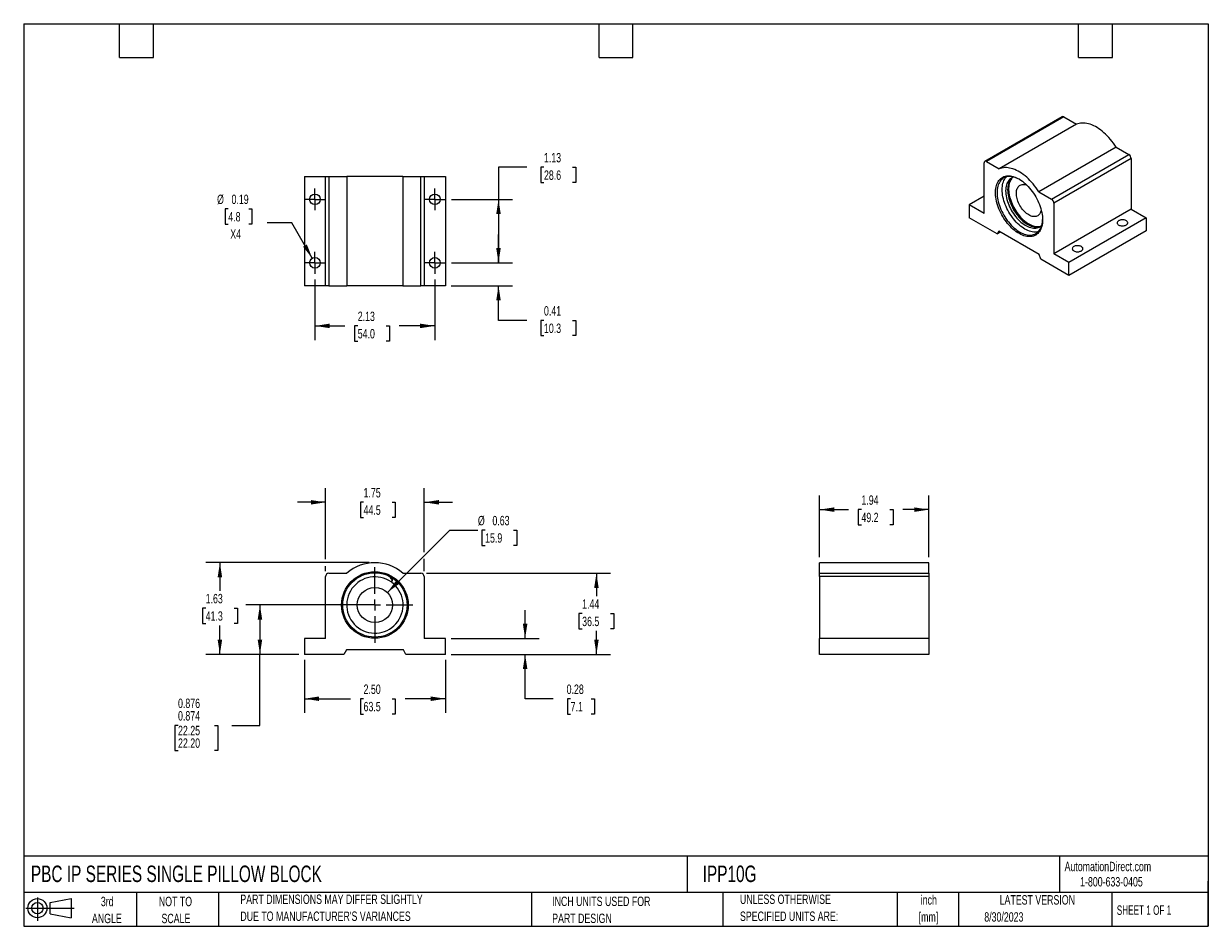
# Model space of a CAD drawing. Header units: inches. Extents: x 0.5 to 21.5, y 0.5 to 16.5.
import ezdxf

# ---------------------------------------------------------------- set-up
doc = ezdxf.new("R2010")
doc.units = ezdxf.units.IN
doc.header["$LTSCALE"] = 2
doc.header["$MEASUREMENT"] = 0
doc.linetypes.add('CENTERX2', pattern=[0.8, 0.5, -0.1, 0.1, -0.1])
doc.layers.add('CENTER', color=40, linetype='CENTERX2')
doc.layers.add('SLD-DEFPOINTS', color=7, linetype='Continuous')
doc.layers.add('DIMENSIONS', color=140, linetype='Continuous', lineweight=25)
doc.layers.add('TEXT', color=140, linetype='Continuous', lineweight=25)
doc.styles.add('SLDTEXTSTYLE0', font='TXT', dxfattribs={"width": 0.7})
doc.styles.add('SLDTEXTSTYLE1', font='TXT', dxfattribs={"width": 0.65})
doc.dimstyles.new('SLDDIMSTYLE0', dxfattribs={"dimtxt": 0.169922, "dimasz": 0.26, "dimexe": 0, "dimexo": 0.0625, "dimgap": 0.04248, "dimtad": 0, "dimtih": 1, "dimtoh": 1, "dimrnd": 1e-09, "dimdsep": 46, "dimtxsty": 'SLDTEXTSTYLE0', "dimsah": 1, "dimcen": 0.09, "dimadec": 0, "dimazin": 2, "dimtfac": 1, "dimtmove": 0, "dimatfit": 0, "dimfxl": 0, "dimfrac": 2, "dimtolj": 1, "dimtzin": 12, "dimarcsym": 0})
doc.dimstyles.new('SLDDIMSTYLE1', dxfattribs={"dimtxt": 0.169922, "dimasz": 0.26, "dimexe": 0, "dimexo": 0.0625, "dimgap": 0.04248, "dimtad": 0, "dimtih": 1, "dimtoh": 1, "dimrnd": 1e-09, "dimzin": 12, "dimdsep": 46, "dimtxsty": 'SLDTEXTSTYLE0', "dimsah": 1, "dimcen": 0.09, "dimadec": 0, "dimazin": 3, "dimtfac": 1, "dimtofl": 0, "dimtmove": 0, "dimatfit": 3, "dimfxl": 0, "dimfrac": 2, "dimtolj": 1, "dimtzin": 12, "dimarcsym": 0})
doc.dimstyles.new('SLDDIMSTYLE2', dxfattribs={"dimtxt": 0.169922, "dimasz": 0.26, "dimexe": 0, "dimexo": 0.0625, "dimgap": 0.04248, "dimtad": 0, "dimtih": 1, "dimtoh": 1, "dimrnd": 1e-09, "dimzin": 12, "dimdsep": 46, "dimtxsty": 'SLDTEXTSTYLE0', "dimsah": 1, "dimcen": 0.09, "dimadec": 0, "dimazin": 3, "dimtfac": 1, "dimtmove": 0, "dimatfit": 0, "dimfxl": 0, "dimfrac": 2, "dimtolj": 1, "dimtzin": 12, "dimarcsym": 0})
doc.dimstyles.new('SLDDIMSTYLE3', dxfattribs={"dimtxt": 0.169922, "dimasz": 0.26, "dimexe": 0, "dimexo": 0.0625, "dimgap": 0.04248, "dimtad": 0, "dimtih": 1, "dimtoh": 1, "dimrnd": 1e-09, "dimdsep": 46, "dimtxsty": 'SLDTEXTSTYLE0', "dimsah": 1, "dimcen": 0, "dimadec": 0, "dimazin": 2, "dimtfac": 1, "dimtofl": 0, "dimtmove": 0, "dimatfit": 3, "dimfxl": 0, "dimfrac": 2, "dimtolj": 1, "dimtzin": 12, "dimarcsym": 0})
doc.dimstyles.new('SLDDIMSTYLE4', dxfattribs={"dimtxt": 0.169922, "dimasz": 0.26, "dimexe": 0, "dimexo": 0.0625, "dimgap": 0.04248, "dimtad": 0, "dimtih": 1, "dimtoh": 1, "dimdec": 3, "dimrnd": 1e-09, "dimdsep": 46, "dimtxsty": 'SLDTEXTSTYLE0', "dimsah": 1, "dimcen": 0.09, "dimadec": 0, "dimazin": 2, "dimlim": 1, "dimtp": 0.001, "dimtm": 0.001, "dimtfac": 1, "dimtdec": 3, "dimtofl": 0, "dimtmove": 0, "dimatfit": 3, "dimfxl": 0, "dimfrac": 2, "dimtolj": 1, "dimtzin": 4, "dimarcsym": 0})
doc.dimstyles.new('SLDDIMSTYLE5', dxfattribs={"dimtxt": 0.169922, "dimasz": 0.26, "dimexe": 0, "dimexo": 0.0625, "dimgap": 0.04248, "dimtad": 0, "dimtih": 1, "dimtoh": 1, "dimrnd": 1e-09, "dimzin": 4, "dimdsep": 46, "dimtxsty": 'SLDTEXTSTYLE0', "dimsah": 1, "dimcen": 0.09, "dimadec": 0, "dimazin": 1, "dimtfac": 1, "dimtofl": 0, "dimtmove": 0, "dimatfit": 3, "dimfxl": 0, "dimfrac": 2, "dimtolj": 1, "dimtzin": 12, "dimarcsym": 0})
doc.dimstyles.new('SLDDIMSTYLE6', dxfattribs={"dimtxt": 0.169922, "dimasz": 0.26, "dimexe": 0, "dimexo": 0.0625, "dimgap": 0.04248, "dimtad": 0, "dimtih": 1, "dimtoh": 1, "dimrnd": 1e-09, "dimdsep": 46, "dimtxsty": 'SLDTEXTSTYLE0', "dimsah": 1, "dimcen": 0, "dimadec": 0, "dimazin": 2, "dimtfac": 1, "dimtofl": 0, "dimtmove": 0, "dimatfit": 3, "dimfxl": 0, "dimfrac": 2, "dimtolj": 1, "dimtzin": 12, "dimarcsym": 0})

# ---------------------------------------------------------------- blocks, each defined once
blk = doc.blocks.new('Block11')
at = {"color": 7, "linetype": 'Continuous', "lineweight": 18}
for p, q in [((0, 0.227), (0.856, 0.227)), ((0.204, 0.418), (0.204, 0)), ((0.431, 0.328), (0.801, 0.396)), ((0.431, 0.126), (0.431, 0.328)), ((0.801, 0.396), (0.801, 0.058)), ((0.431, 0.126), (0.801, 0.058))]:
    blk.add_line(p, q, dxfattribs=at)
for radius in [0.169, 0.101]:
    blk.add_circle((0.204, 0.227), radius, dxfattribs=at)
blk = doc.blocks.new('Block12')
at = {"layer": 'SLD-DEFPOINTS'}
blk.add_blockref('Block11', (0, 0), dxfattribs=at)
blk = doc.blocks.new('SW_NOTE_0')
at = {"layer": 'TEXT', "color": 0, "char_height": 0.1667, "attachment_point": 2, "style": 'SLDTEXTSTYLE0'}
for s, insert in [('inch', (0.25, 0.215)), ('[mm]', (0.244, -0.086))]:
    blk.add_mtext(s, dxfattribs=dict(at, insert=insert))
blk = doc.blocks.new('SW_NOTE_0_1')
at = {"layer": 'TEXT', "color": 0, "char_height": 0.16667, "attachment_point": 1, "style": 'SLDTEXTSTYLE0'}
for s, insert in [('UNLESS OTHERWISE', (0, 0.215)), ('SPECIFIED UNITS ARE:', (0, -0.086))]:
    blk.add_mtext(s, dxfattribs=dict(at, insert=insert))
blk = doc.blocks.new('SW_NOTE_0_2')
at = {"layer": 'TEXT', "color": 0, "char_height": 0.16667, "attachment_point": 1, "style": 'SLDTEXTSTYLE0'}
for s, insert in [('PART DIMENSIONS MAY DIFFER SLIGHTLY', (0, 0.215)), ("DUE TO MANUFACTURER'S VARIANCES", (0, -0.086))]:
    blk.add_mtext(s, dxfattribs=dict(at, insert=insert))
blk = doc.blocks.new('SW_NOTE_0_3')
at = {"layer": 'TEXT', "color": 0, "char_height": 0.1667, "attachment_point": 2, "style": 'SLDTEXTSTYLE0'}
for s, insert in [('NOT TO', (0.414, 0.215)), ('SCALE', (0.422, -0.086))]:
    blk.add_mtext(s, dxfattribs=dict(at, insert=insert))
blk = doc.blocks.new('SW_NOTE_0_4')
at = {"layer": 'TEXT', "color": 0, "char_height": 0.1667, "attachment_point": 2, "style": 'SLDTEXTSTYLE0'}
for s, insert in [('3rd', (0.182, 0.215)), ('ANGLE', (0.175, -0.086))]:
    blk.add_mtext(s, dxfattribs=dict(at, insert=insert))
blk = doc.blocks.new('SW_NOTE_0_5')
at = {"layer": 'TEXT', "color": 0, "char_height": 0.16667, "attachment_point": 1, "style": 'SLDTEXTSTYLE0'}
for s, insert in [('INCH UNITS USED FOR', (0, 0.215)), ('PART DESIGN', (0, -0.086))]:
    blk.add_mtext(s, dxfattribs=dict(at, insert=insert))
blk = doc.blocks.new('_D')
at = {"layer": 'DIMENSIONS'}
for p, q in [((9.389, 5.602), (9.389, 6.102)), ((8.076, 5.602), (9.639, 5.602)), ((8.076, 5.321), (9.639, 5.321)), ((9.389, 4.534), (9.389, 5.321)), ((9.889, 4.534), (9.389, 4.534)), ((10.196, 4.534), (10.139, 4.534)), ((10.139, 4.534), (10.139, 4.263)), ((10.559, 4.534), (10.616, 4.534)), ((10.616, 4.534), (10.616, 4.263)), ((10.139, 4.263), (10.196, 4.263)), ((10.616, 4.263), (10.559, 4.263))]:
    blk.add_line(p, q, dxfattribs=at)
for points in [[(9.389, 5.602), (9.429, 5.862), (9.349, 5.862)], [(9.389, 5.321), (9.349, 5.061), (9.429, 5.061)]]:
    blk.add_solid(points, dxfattribs=at)
at = {"layer": 'DIMENSIONS', "char_height": 0.1667, "attachment_point": 1, "style": 'SLDTEXTSTYLE0'}
for s, insert in [('0.28', (10.125, 4.786)), ('7.1', (10.196, 4.478))]:
    blk.add_mtext(s, dxfattribs=dict(at, insert=insert))
blk = doc.blocks.new('_D_1')
at = {"layer": 'DIMENSIONS'}
for p, q in [((7.641, 6.758), (10.903, 6.758)), ((10.653, 6.758), (10.653, 6.351)), ((10.4, 6.043), (10.343, 6.043)), ((10.343, 6.043), (10.343, 5.773)), ((10.905, 6.043), (10.962, 6.043)), ((10.962, 6.043), (10.962, 5.773)), ((10.343, 5.773), (10.4, 5.773)), ((10.653, 5.321), (10.653, 5.735)), ((10.962, 5.773), (10.905, 5.773)), ((8.076, 5.321), (10.903, 5.321))]:
    blk.add_line(p, q, dxfattribs=at)
for points in [[(10.653, 6.758), (10.613, 6.498), (10.693, 6.498)], [(10.653, 5.321), (10.693, 5.581), (10.613, 5.581)]]:
    blk.add_solid(points, dxfattribs=at)
at = {"layer": 'DIMENSIONS', "char_height": 0.1667, "attachment_point": 1, "style": 'SLDTEXTSTYLE0'}
for s, insert in [('1.44', (10.4, 6.296)), ('36.5', (10.4, 5.988))]:
    blk.add_mtext(s, dxfattribs=dict(at, insert=insert))
blk = doc.blocks.new('_D_2')
at = {"layer": 'DIMENSIONS'}
for p, q in [((5.851, 7.006), (5.851, 8.266)), ((7.601, 7.131), (7.601, 8.266)), ((5.851, 8.016), (5.351, 8.016)), ((6.525, 8.016), (6.468, 8.016)), ((6.468, 8.016), (6.468, 7.746)), ((7.03, 8.016), (7.087, 8.016)), ((7.087, 8.016), (7.087, 7.746)), ((7.601, 8.016), (8.101, 8.016)), ((6.468, 7.746), (6.525, 7.746)), ((7.087, 7.746), (7.03, 7.746)), ((7.601, 6.798), (7.601, 7.011)), ((5.851, 6.798), (5.851, 6.886))]:
    blk.add_line(p, q, dxfattribs=at)
for points in [[(5.851, 8.016), (5.591, 8.056), (5.591, 7.976)], [(7.601, 8.016), (7.861, 7.976), (7.861, 8.056)]]:
    blk.add_solid(points, dxfattribs=at)
at = {"layer": 'DIMENSIONS', "char_height": 0.1667, "attachment_point": 1, "style": 'SLDTEXTSTYLE0'}
for s, insert in [('1.75', (6.525, 8.269)), ('44.5', (6.525, 7.961))]:
    blk.add_mtext(s, dxfattribs=dict(at, insert=insert))
blk = doc.blocks.new('_D_3')
at = {"layer": 'DIMENSIONS'}
for p, q in [((6.947, 6.417), (8.052, 7.522)), ((8.052, 7.522), (8.552, 7.522)), ((8.68, 7.522), (8.623, 7.522)), ((8.623, 7.522), (8.623, 7.252)), ((9.185, 7.522), (9.242, 7.522)), ((9.242, 7.522), (9.242, 7.252)), ((8.623, 7.252), (8.68, 7.252)), ((9.242, 7.252), (9.185, 7.252))]:
    blk.add_line(p, q, dxfattribs=at)
blk.add_solid([(6.947, 6.417), (7.159, 6.572), (7.102, 6.629)], dxfattribs=at)
at = {"layer": 'DIMENSIONS', "char_height": 0.1667, "attachment_point": 1, "style": 'SLDTEXTSTYLE0'}
for s, insert in [('%%c', (8.552, 7.775)), ('0.63', (8.809, 7.775)), ('15.9', (8.68, 7.467))]:
    blk.add_mtext(s, dxfattribs=dict(at, insert=insert))
blk = doc.blocks.new('_D_4')
at = {"layer": 'DIMENSIONS'}
for p, q in [((6.626, 6.196), (4.438, 6.196)), ((4.688, 6.196), (4.688, 5.321)), ((5.376, 5.321), (4.438, 5.321)), ((4.688, 4.061), (4.688, 5.321)), ((3.236, 4.061), (3.179, 4.061)), ((3.179, 4.061), (3.179, 3.617)), ((3.882, 4.061), (3.939, 4.061)), ((3.939, 4.061), (3.939, 3.617)), ((4.188, 4.061), (4.688, 4.061)), ((3.179, 3.617), (3.236, 3.617)), ((3.939, 3.617), (3.882, 3.617))]:
    blk.add_line(p, q, dxfattribs=at)
for points in [[(4.688, 6.196), (4.648, 5.936), (4.728, 5.936)], [(4.688, 5.321), (4.728, 5.581), (4.648, 5.581)]]:
    blk.add_solid(points, dxfattribs=at)
at = {"layer": 'DIMENSIONS', "char_height": 0.1667, "attachment_point": 1, "style": 'SLDTEXTSTYLE0'}
for s, insert in [('0.876', (3.236, 4.536)), ('0.874', (3.236, 4.314)), ('22.25', (3.236, 4.054)), ('22.20', (3.236, 3.831))]:
    blk.add_mtext(s, dxfattribs=dict(at, insert=insert))
blk = doc.blocks.new('_D_5')
at = {"layer": 'DIMENSIONS'}
for p, q in [((6.626, 6.946), (3.728, 6.946)), ((3.978, 6.946), (3.978, 6.447)), ((3.726, 6.139), (3.669, 6.139)), ((3.669, 6.139), (3.669, 5.869)), ((4.23, 6.139), (4.288, 6.139)), ((4.288, 6.139), (4.288, 5.869)), ((3.669, 5.869), (3.726, 5.869)), ((3.978, 5.321), (3.978, 5.831)), ((4.288, 5.869), (4.23, 5.869)), ((5.376, 5.321), (3.728, 5.321))]:
    blk.add_line(p, q, dxfattribs=at)
for points in [[(3.978, 6.946), (3.938, 6.686), (4.018, 6.686)], [(3.978, 5.321), (4.018, 5.581), (3.938, 5.581)]]:
    blk.add_solid(points, dxfattribs=at)
at = {"layer": 'DIMENSIONS', "char_height": 0.1667, "attachment_point": 1, "style": 'SLDTEXTSTYLE0'}
for s, insert in [('1.63', (3.726, 6.392)), ('41.3', (3.726, 6.084))]:
    blk.add_mtext(s, dxfattribs=dict(at, insert=insert))
blk = doc.blocks.new('_D_6')
at = {"layer": 'DIMENSIONS'}
for p, q in [((5.476, 5.221), (5.476, 4.284)), ((7.976, 5.221), (7.976, 4.284)), ((5.476, 4.534), (6.294, 4.534)), ((6.525, 4.534), (6.468, 4.534)), ((6.468, 4.534), (6.468, 4.263)), ((7.03, 4.534), (7.087, 4.534)), ((7.087, 4.534), (7.087, 4.263)), ((7.976, 4.534), (7.26, 4.534)), ((6.468, 4.263), (6.525, 4.263)), ((7.087, 4.263), (7.03, 4.263))]:
    blk.add_line(p, q, dxfattribs=at)
for points in [[(5.476, 4.534), (5.736, 4.494), (5.736, 4.574)], [(7.976, 4.534), (7.716, 4.574), (7.716, 4.494)]]:
    blk.add_solid(points, dxfattribs=at)
at = {"layer": 'DIMENSIONS', "char_height": 0.1667, "attachment_point": 1, "style": 'SLDTEXTSTYLE0'}
for s, insert in [('2.50', (6.525, 4.786)), ('63.5', (6.525, 4.478))]:
    blk.add_mtext(s, dxfattribs=dict(at, insert=insert))
blk = doc.blocks.new('SW_CENTERMARKSYMBOL_0')
at = {"layer": 'CENTER', "color": 0}
for p, q in [((0, 0.2), (0, 0.6705)), ((-0.2, 0), (-0.6705, 0)), ((0, 0), (-0.1, 0)), ((0, 0), (0, 0.1)), ((0, 0), (0, -0.1)), ((0, 0), (0.1, 0)), ((0.2, 0), (0.6705, 0)), ((0, -0.2), (0, -0.6705))]:
    blk.add_line(p, q, dxfattribs=at)
blk = doc.blocks.new('_D_7')
at = {"layer": 'DIMENSIONS'}
for p, q in [((14.609, 7.046), (14.609, 8.136)), ((16.547, 7.046), (16.547, 8.136)), ((14.609, 7.886), (15.121, 7.886)), ((15.351, 7.886), (15.294, 7.886)), ((15.294, 7.886), (15.294, 7.616)), ((15.856, 7.886), (15.913, 7.886)), ((15.913, 7.886), (15.913, 7.616)), ((16.547, 7.886), (16.086, 7.886)), ((15.294, 7.616), (15.351, 7.616)), ((15.913, 7.616), (15.856, 7.616))]:
    blk.add_line(p, q, dxfattribs=at)
for points in [[(14.609, 7.886), (14.869, 7.846), (14.869, 7.926)], [(16.547, 7.886), (16.287, 7.926), (16.287, 7.846)]]:
    blk.add_solid(points, dxfattribs=at)
at = {"layer": 'DIMENSIONS', "char_height": 0.1667, "attachment_point": 1, "style": 'SLDTEXTSTYLE0'}
for s, insert in [('1.94', (15.351, 8.139)), ('49.2', (15.351, 7.831))]:
    blk.add_mtext(s, dxfattribs=dict(at, insert=insert))
blk = doc.blocks.new('_D_8')
at = {"layer": 'DIMENSIONS'}
for p, q in [((9.417, 13.955), (8.917, 13.955)), ((8.917, 13.955), (8.917, 13.386)), ((9.723, 13.955), (9.666, 13.955)), ((9.666, 13.955), (9.666, 13.685)), ((10.228, 13.955), (10.285, 13.955)), ((10.285, 13.955), (10.285, 13.685)), ((9.666, 13.685), (9.723, 13.685)), ((10.285, 13.685), (10.228, 13.685)), ((8.082, 13.386), (9.167, 13.386)), ((8.917, 13.386), (8.917, 12.261)), ((8.082, 12.261), (9.167, 12.261))]:
    blk.add_line(p, q, dxfattribs=at)
for points in [[(8.917, 13.386), (8.877, 13.126), (8.957, 13.126)], [(8.917, 12.261), (8.957, 12.521), (8.877, 12.521)]]:
    blk.add_solid(points, dxfattribs=at)
at = {"layer": 'DIMENSIONS', "char_height": 0.1667, "attachment_point": 1, "style": 'SLDTEXTSTYLE0'}
for s, insert in [('1.13', (9.723, 14.208)), ('28.6', (9.723, 13.899))]:
    blk.add_mtext(s, dxfattribs=dict(at, insert=insert))
blk = doc.blocks.new('_D_9')
at = {"layer": 'DIMENSIONS'}
for p, q in [((8.917, 12.261), (8.917, 12.761)), ((8.082, 12.261), (9.167, 12.261)), ((8.076, 11.855), (9.167, 11.855)), ((8.917, 11.24), (8.917, 11.855)), ((9.417, 11.24), (8.917, 11.24)), ((9.723, 11.24), (9.666, 11.24)), ((9.666, 11.24), (9.666, 10.97)), ((10.228, 11.24), (10.285, 11.24)), ((10.285, 11.24), (10.285, 10.97)), ((9.666, 10.97), (9.723, 10.97)), ((10.285, 10.97), (10.228, 10.97))]:
    blk.add_line(p, q, dxfattribs=at)
for points in [[(8.917, 12.261), (8.957, 12.521), (8.877, 12.521)], [(8.917, 11.855), (8.877, 11.595), (8.957, 11.595)]]:
    blk.add_solid(points, dxfattribs=at)
at = {"layer": 'DIMENSIONS', "char_height": 0.1667, "attachment_point": 1, "style": 'SLDTEXTSTYLE0'}
for s, insert in [('0.41', (9.723, 11.493)), ('10.3', (9.723, 11.184))]:
    blk.add_mtext(s, dxfattribs=dict(at, insert=insert))
blk = doc.blocks.new('_D_10')
at = {"layer": 'DIMENSIONS'}
for p, q in [((5.663, 11.968), (5.663, 10.893)), ((7.788, 11.968), (7.788, 10.893)), ((5.663, 11.143), (6.192, 11.143)), ((6.422, 11.143), (6.365, 11.143)), ((6.365, 11.143), (6.365, 10.873)), ((6.927, 11.143), (6.984, 11.143)), ((6.984, 11.143), (6.984, 10.873)), ((7.788, 11.143), (7.157, 11.143)), ((6.365, 10.873), (6.422, 10.873)), ((6.984, 10.873), (6.927, 10.873))]:
    blk.add_line(p, q, dxfattribs=at)
for points in [[(5.663, 11.143), (5.923, 11.103), (5.923, 11.183)], [(7.788, 11.143), (7.528, 11.183), (7.528, 11.103)]]:
    blk.add_solid(points, dxfattribs=at)
at = {"layer": 'DIMENSIONS', "char_height": 0.1667, "attachment_point": 1, "style": 'SLDTEXTSTYLE0'}
for s, insert in [('2.13', (6.422, 11.396)), ('54.0', (6.422, 11.088))]:
    blk.add_mtext(s, dxfattribs=dict(at, insert=insert))
blk = doc.blocks.new('_D_11')
at = {"layer": 'DIMENSIONS'}
for p, q in [((4.127, 13.217), (4.07, 13.217)), ((4.07, 13.217), (4.07, 12.947)), ((4.49, 13.217), (4.547, 13.217)), ((4.547, 13.217), (4.547, 12.947)), ((4.07, 12.947), (4.127, 12.947)), ((4.547, 12.947), (4.49, 12.947)), ((5.252, 12.97), (4.814, 12.97)), ((5.616, 12.342), (5.252, 12.97))]:
    blk.add_line(p, q, dxfattribs=at)
blk.add_solid([(5.616, 12.342), (5.52, 12.587), (5.451, 12.547)], dxfattribs=at)
at = {"layer": 'DIMENSIONS', "char_height": 0.1667, "attachment_point": 1, "style": 'SLDTEXTSTYLE0'}
for s, insert in [('%%c', (3.928, 13.47)), ('0.19', (4.184, 13.47)), ('4.8', (4.127, 13.162)), ('X4', (4.162, 12.854))]:
    blk.add_mtext(s, dxfattribs=dict(at, insert=insert))
blk = doc.blocks.new('SW_CENTERMARKSYMBOL_1')
at = {"layer": 'CENTER', "color": 0}
for p, q in [((-0.1, 0), (-0.19375, 0)), ((0, 0), (-0.1, 0)), ((0, 0.1), (0, 0.19375)), ((0, 0), (0, 0.1)), ((0, 0), (0, -0.1)), ((0, 0), (0.1, 0)), ((0.1, 0), (0.19375, 0)), ((0, -0.1), (0, -0.19375))]:
    blk.add_line(p, q, dxfattribs=at)
blk = doc.blocks.new('SW_CENTERMARKSYMBOL_2')
at = {"layer": 'CENTER', "color": 0}
for p, q in [((-0.1, 0), (-0.19375, 0)), ((0, 0), (-0.1, 0)), ((0, 0.1), (0, 0.19375)), ((0, 0), (0, 0.1)), ((0, 0), (0, -0.1)), ((0, 0), (0.1, 0)), ((0.1, 0), (0.19375, 0)), ((0, -0.1), (0, -0.19375))]:
    blk.add_line(p, q, dxfattribs=at)
blk = doc.blocks.new('SW_CENTERMARKSYMBOL_3')
at = {"layer": 'CENTER', "color": 0}
for p, q in [((-0.1, 0), (-0.19375, 0)), ((0, 0), (-0.1, 0)), ((0, 0.1), (0, 0.19375)), ((0, 0), (0, 0.1)), ((0, 0), (0, -0.1)), ((0, 0), (0.1, 0)), ((0.1, 0), (0.19375, 0)), ((0, -0.1), (0, -0.19375))]:
    blk.add_line(p, q, dxfattribs=at)
blk = doc.blocks.new('SW_CENTERMARKSYMBOL_4')
at = {"layer": 'CENTER', "color": 0}
for p, q in [((-0.1, 0), (-0.19375, 0)), ((0, 0), (-0.1, 0)), ((0, 0.1), (0, 0.19375)), ((0, 0), (0, 0.1)), ((0, 0), (0, -0.1)), ((0, 0), (0.1, 0)), ((0.1, 0), (0.19375, 0)), ((0, -0.1), (0, -0.19375))]:
    blk.add_line(p, q, dxfattribs=at)

msp = doc.modelspace()

# ---------------------------------------------------------------- linework, layer by layer
for p, q in [((18.9077, 14.8494), (17.5377, 14.0585)), ((18.9377, 14.8465), (17.5677, 14.0556)), ((19.1629, 14.7165), (17.7928, 13.9256)), ((18.9377, 14.8465), (19.1629, 14.7165)), ((19.8652, 14.311), (18.4952, 13.5201)), ((19.8652, 14.311), (20.0903, 14.1811)), ((18.7203, 13.3902), (20.0903, 14.1811)), ((20.1328, 14.1076), (18.7627, 13.3167)), ((20.1328, 14.1076), (20.1328, 13.2127)), ((17.5253, 13.1361), (17.5253, 14.0311)), ((17.5677, 14.0556), (17.7928, 13.9256)), ((5.4756, 13.7925), (5.4756, 11.855)), ((5.4756, 13.7925), (5.8506, 13.7925)), ((5.8506, 11.855), (5.8506, 13.7925)), ((5.8506, 13.7925), (5.9106, 13.7925)), ((5.9106, 13.7925), (5.9106, 11.855)), ((5.9106, 13.7925), (6.2289, 13.7925)), ((6.2289, 13.7925), (6.2289, 11.855)), ((7.2222, 13.7925), (6.2289, 13.7925)), ((7.2222, 13.7925), (7.2222, 11.855)), ((7.2222, 13.7925), (7.5406, 13.7925)), ((7.5406, 11.855), (7.5406, 13.7925)), ((7.5406, 13.7925), (7.6006, 13.7925)), ((7.6006, 13.7925), (7.6006, 11.855)), ((7.6006, 13.7925), (7.9756, 13.7925)), ((7.9756, 13.7925), (7.9756, 11.855)), ((17.5253, 13.4423), (17.2601, 13.2892)), ((18.4952, 13.5201), (18.7203, 13.3902)), ((17.2601, 13.2892), (17.2601, 13.0598)), ((17.5253, 13.1361), (17.2601, 13.2892)), ((18.7627, 13.3167), (18.7627, 12.4218)), ((17.7544, 12.7744), (17.2601, 13.0598)), ((20.1328, 13.2127), (18.7627, 12.4218)), ((20.3979, 13.0596), (19.0279, 12.2687)), ((20.1328, 13.2127), (20.3979, 13.0596)), ((20.3979, 13.0596), (20.3979, 12.8301)), ((17.7871, 12.8209), (17.7544, 12.7744)), ((18.5009, 12.4088), (17.7871, 12.8209)), ((20.3979, 12.8301), (19.0279, 12.0392)), ((17.7544, 12.7744), (17.811, 12.8071)), ((18.5336, 12.3246), (18.5009, 12.4088)), ((19.0279, 12.2687), (18.7627, 12.4218)), ((19.0279, 12.0392), (18.5336, 12.3246)), ((19.0279, 12.0392), (19.0279, 12.2687)), ((5.8506, 11.855), (5.4756, 11.855)), ((5.9106, 11.855), (5.8506, 11.855)), ((5.9106, 11.855), (6.2289, 11.855)), ((7.2222, 11.855), (6.2289, 11.855)), ((7.2222, 11.855), (7.5406, 11.855)), ((7.6006, 11.855), (7.5406, 11.855)), ((7.9756, 11.855), (7.6006, 11.855)), ((16.5468, 6.9459), (14.6093, 6.9459)), ((14.6093, 6.7579), (14.6093, 6.9459)), ((16.5468, 6.7579), (16.5468, 6.9459)), ((5.9106, 6.7579), (6.2289, 6.7579)), ((7.2222, 6.7579), (7.5406, 6.7579)), ((14.6093, 6.7579), (16.5468, 6.7579)), ((14.6093, 6.6979), (14.6093, 6.7579)), ((16.5468, 6.7579), (16.5468, 6.6979)), ((5.8506, 5.6019), (5.8506, 6.6979)), ((7.0031, 6.6852), (7.0076, 6.6826)), ((7.0032, 6.6857), (7.0077, 6.6831)), ((7.0065, 6.6925), (7.0053, 6.6905)), ((7.0096, 6.688), (7.0108, 6.69)), ((7.0134, 6.6602), (7.0283, 6.6516)), ((7.0327, 6.635), (7.0145, 6.6034)), ((7.0308, 6.656), (7.0159, 6.6645)), ((7.0181, 6.6096), (7.0221, 6.6066)), ((7.0186, 6.6005), (7.0371, 6.6325)), ((7.0321, 6.6339), (7.0362, 6.631)), ((7.6006, 6.6979), (7.6006, 5.6019)), ((16.5468, 6.6979), (14.6093, 6.6979)), ((14.6093, 6.6979), (14.6093, 5.6019)), ((16.5468, 6.6979), (16.5468, 5.6019)), ((5.4756, 5.6019), (5.4756, 5.3209)), ((5.8506, 5.6019), (5.4756, 5.6019)), ((7.9756, 5.6019), (7.6006, 5.6019)), ((7.9756, 5.3209), (7.9756, 5.6019)), ((14.6093, 5.3209), (14.6093, 5.6019)), ((16.5468, 5.6019), (14.6093, 5.6019)), ((16.5468, 5.6019), (16.5468, 5.3209)), ((6.1746, 5.3209), (5.4756, 5.3209)), ((6.2208, 5.4009), (6.1746, 5.3209)), ((7.2303, 5.4009), (6.2208, 5.4009)), ((7.2765, 5.3209), (7.2303, 5.4009)), ((7.9756, 5.3209), (7.2765, 5.3209)), ((16.5468, 5.3209), (14.6093, 5.3209))]:
    msp.add_line(p, q)
at = {"flags": 128}
for points in [[(19.8652, 14.311), (19.8416, 14.3473), (19.8169, 14.3827), (19.7913, 14.4169), (19.7646, 14.4499), (19.7372, 14.4816), (19.7089, 14.5119), (19.6801, 14.5406), (19.6507, 14.5677), (19.6208, 14.5931), (19.5905, 14.6167), (19.56, 14.6384), (19.5294, 14.6582), (19.4987, 14.6759), (19.468, 14.6915), (19.4375, 14.705), (19.4073, 14.7164), (19.3774, 14.7255), (19.348, 14.7323), (19.3191, 14.7369), (19.2909, 14.7392), (19.2634, 14.7393), (19.2368, 14.737), (19.2111, 14.7324), (19.1864, 14.7256), (19.1629, 14.7165)], [(18.4952, 13.5201), (18.4716, 13.5565), (18.4469, 13.5918), (18.4212, 13.626), (18.3946, 13.659), (18.3671, 13.6907), (18.3389, 13.721), (18.3101, 13.7497), (18.2806, 13.7768), (18.2508, 13.8022), (18.2205, 13.8258), (18.19, 13.8475), (18.1594, 13.8673), (18.1287, 13.885), (18.098, 13.9006), (18.0675, 13.9141), (18.0373, 13.9255), (18.0074, 13.9346), (17.978, 13.9414), (17.9491, 13.946), (17.9209, 13.9483), (17.8934, 13.9484), (17.8668, 13.9461), (17.8411, 13.9415), (17.8164, 13.9347), (17.7928, 13.9256)], [(18.5616, 13.0229), (18.5607, 12.9922), (18.5581, 12.9627), (18.5537, 12.9344), (18.5476, 12.9074), (18.5399, 12.882), (18.5304, 12.8582), (18.5194, 12.8361), (18.5067, 12.8158), (18.4926, 12.7973), (18.477, 12.7808), (18.46, 12.7664), (18.4416, 12.754), (18.4221, 12.7438), (18.4013, 12.7357), (18.3795, 12.7299), (18.3567, 12.7263), (18.333, 12.7249), (18.3085, 12.7258), (18.2833, 12.729), (18.2575, 12.7344), (18.2313, 12.7421), (18.2047, 12.7519), (18.1778, 12.7639), (18.1508, 12.778), (18.1237, 12.7941), (18.0968, 12.8122), (18.07, 12.8321), (18.0436, 12.8539), (18.0176, 12.8775), (17.9921, 12.9026), (17.9672, 12.9292), (17.9431, 12.9573), (17.9198, 12.9866), (17.8975, 13.0171), (17.8762, 13.0487), (17.856, 13.0811), (17.8371, 13.1143), (17.8194, 13.1481), (17.8031, 13.1825), (17.7882, 13.2171), (17.7748, 13.252), (17.7629, 13.2869), (17.7527, 13.3217), (17.7441, 13.3563), (17.7372, 13.3905), (17.7319, 13.4241), (17.7284, 13.4571), (17.7267, 13.4893), (17.7267, 13.5205), (17.7284, 13.5507), (17.7319, 13.5796), (17.7372, 13.6072), (17.7441, 13.6334), (17.7527, 13.6581), (17.7629, 13.681), (17.7748, 13.7023), (17.7882, 13.7217), (17.8031, 13.7391), (17.8194, 13.7546), (17.8371, 13.768), (17.856, 13.7794), (17.8762, 13.7885), (17.8975, 13.7955), (17.9198, 13.8002), (17.9431, 13.8026), (17.9672, 13.8029), (17.9921, 13.8008), (18.0176, 13.7965), (18.0436, 13.79), (18.07, 13.7812), (18.0968, 13.7703), (18.1237, 13.7573), (18.1508, 13.7422), (18.1778, 13.7251), (18.2047, 13.706), (18.2313, 13.6851), (18.2575, 13.6625), (18.2833, 13.6381), (18.3085, 13.6122), (18.333, 13.5849), (18.3567, 13.5561), (18.3795, 13.5262), (18.4013, 13.4952), (18.4221, 13.4632), (18.4416, 13.4303), (18.46, 13.3968), (18.477, 13.3627), (18.4926, 13.3282), (18.5067, 13.2934), (18.5194, 13.2585), (18.5304, 13.2236), (18.5399, 13.1889), (18.5476, 13.1545), (18.5537, 13.1206), (18.5581, 13.0872), (18.5607, 13.0546), (18.5616, 13.0229)], [(18.1512, 13.7419), (18.1318, 13.7522), (18.1055, 13.7644), (18.0795, 13.7745), (18.0537, 13.7824), (18.0285, 13.7881), (18.0038, 13.7916), (17.9797, 13.7929), (17.9565, 13.792), (17.934, 13.7889), (17.9126, 13.7835), (17.8922, 13.7759), (17.8729, 13.7662), (17.8549, 13.7544), (17.8381, 13.7405), (17.8227, 13.7246), (17.8088, 13.7067), (17.7964, 13.687), (17.7855, 13.6656), (17.7762, 13.6424), (17.7685, 13.6177), (17.7625, 13.5914), (17.7582, 13.5638), (17.7556, 13.535), (17.7548, 13.505), (17.7556, 13.4741), (17.7582, 13.4422), (17.7625, 13.4097), (17.7685, 13.3765), (17.7762, 13.3429), (17.7855, 13.309), (17.7964, 13.275), (17.8088, 13.2409), (17.8227, 13.207), (17.8381, 13.1733), (17.8549, 13.1401), (17.8729, 13.1074), (17.8922, 13.0755), (17.9126, 13.0443), (17.934, 13.0142), (17.9565, 12.9852), (17.9797, 12.9573), (18.0038, 12.9309), (18.0285, 12.9059), (18.0537, 12.8825), (18.0795, 12.8607), (18.1055, 12.8407), (18.1318, 12.8225), (18.1582, 12.8063), (18.1845, 12.7921), (18.2108, 12.7799), (18.2369, 12.7698), (18.2626, 12.7619), (18.2878, 12.7562), (18.3125, 12.7526), (18.3366, 12.7513), (18.3599, 12.7523), (18.3823, 12.7554), (18.4037, 12.7608), (18.4241, 12.7684), (18.4434, 12.7781), (18.4615, 12.7899), (18.4782, 12.8038), (18.4936, 12.8197), (18.5075, 12.8375), (18.52, 12.8572), (18.5309, 12.8787), (18.5402, 12.9019), (18.5478, 12.9266), (18.5538, 12.9529), (18.5581, 12.9804), (18.5607, 13.0093), (18.5615, 13.0312)], [(18.4856, 12.811), (18.4742, 12.8085), (18.4518, 12.8053), (18.4285, 12.8044), (18.4045, 12.8057), (18.3797, 12.8092), (18.3545, 12.815), (18.3288, 12.8229), (18.3027, 12.833), (18.2765, 12.8451), (18.2501, 12.8594), (18.2237, 12.8756), (18.1974, 12.8938), (18.1714, 12.9138), (18.1457, 12.9355), (18.1204, 12.9589), (18.0957, 12.9839), (18.0717, 13.0104), (18.0484, 13.0382), (18.026, 13.0673), (18.0045, 13.0974), (17.9841, 13.1285), (17.9648, 13.1605), (17.9468, 13.1931), (17.93, 13.2264), (17.9147, 13.26), (17.9007, 13.294), (17.8883, 13.328), (17.8774, 13.3621), (17.8681, 13.396), (17.8604, 13.4296), (17.8544, 13.4627), (17.8501, 13.4953), (17.8475, 13.5271), (17.8467, 13.5581), (17.8475, 13.5881), (17.8501, 13.6169), (17.8544, 13.6445), (17.8604, 13.6707), (17.8681, 13.6955), (17.8774, 13.7186), (17.8883, 13.7401), (17.9007, 13.7598), (17.9147, 13.7776), (17.9226, 13.7863)], [(18.0558, 13.7818), (18.0464, 13.7793), (18.0272, 13.7721), (18.0091, 13.7628), (17.9922, 13.7514), (17.9767, 13.7378), (17.9627, 13.7223), (17.95, 13.7048), (17.939, 13.6854), (17.9295, 13.6643), (17.9217, 13.6415), (17.9155, 13.6172), (17.9111, 13.5915), (17.9084, 13.5645), (17.9075, 13.5363), (17.9083, 13.5071), (17.9109, 13.477), (17.9152, 13.4462), (17.9212, 13.4149), (17.9289, 13.3831), (17.9382, 13.3511), (17.9492, 13.3189), (17.9617, 13.2869), (17.9757, 13.255), (17.9911, 13.2235), (18.0078, 13.1926), (18.0258, 13.1624), (18.0449, 13.1329), (18.0652, 13.1045), (18.0864, 13.0772), (18.1084, 13.0512), (18.1313, 13.0265), (18.1547, 13.0034), (18.1787, 12.9819), (18.2031, 12.9622), (18.2278, 12.9442), (18.2527, 12.9282), (18.2775, 12.9142), (18.3023, 12.9023), (18.3269, 12.8925), (18.3512, 12.8848), (18.375, 12.8794), (18.3983, 12.8763), (18.4209, 12.8754), (18.4426, 12.8767), (18.4635, 12.8803), (18.4834, 12.8862), (18.5021, 12.8943), (18.5197, 12.9045), (18.5359, 12.9168), (18.5483, 12.9286)], [(18.0293, 13.773), (18.0276, 13.7718), (18.0121, 13.7582), (17.998, 13.7427), (17.9854, 13.7252), (17.9743, 13.7058), (17.9649, 13.6847), (17.957, 13.6619), (17.9509, 13.6376), (17.9465, 13.6119), (17.9438, 13.5849), (17.9428, 13.5567), (17.9437, 13.5275), (17.9462, 13.4974), (17.9505, 13.4666), (17.9565, 13.4353), (17.9642, 13.4035), (17.9736, 13.3715), (17.9845, 13.3393), (17.997, 13.3073), (18.011, 13.2754), (18.0264, 13.2439), (18.0431, 13.213), (18.0611, 13.1828), (18.0803, 13.1534), (18.1005, 13.1249), (18.1217, 13.0976), (18.1438, 13.0716), (18.1666, 13.047), (18.1901, 13.0238), (18.2141, 13.0023), (18.2385, 12.9826), (18.2632, 12.9646), (18.288, 12.9486), (18.3129, 12.9346), (18.3377, 12.9227), (18.3623, 12.9129), (18.3866, 12.9052), (18.4104, 12.8998), (18.4336, 12.8967), (18.4562, 12.8958), (18.478, 12.8971), (18.4988, 12.9007), (18.5187, 12.9066), (18.5275, 12.91)], [(18.0193, 13.7649), (18.0082, 13.7506), (17.9965, 13.7319), (17.9863, 13.7114), (17.9778, 13.6892), (17.9709, 13.6654), (17.9657, 13.6402), (17.9622, 13.6136), (17.9605, 13.5858), (17.9605, 13.5569), (17.9622, 13.5271), (17.9657, 13.4965), (17.9709, 13.4653), (17.9778, 13.4335), (17.9863, 13.4015), (17.9965, 13.3692), (18.0082, 13.3369), (18.0215, 13.3048), (18.0362, 13.273), (18.0522, 13.2416), (18.0696, 13.2108), (18.0882, 13.1807), (18.1079, 13.1516), (18.1286, 13.1235), (18.1503, 13.0965), (18.1728, 13.0709), (18.1959, 13.0467), (18.2197, 13.024), (18.244, 13.0031), (18.2686, 12.9838), (18.2935, 12.9665), (18.3185, 12.951), (18.3434, 12.9376), (18.3683, 12.9263), (18.3929, 12.9171), (18.4172, 12.91), (18.441, 12.9052), (18.4642, 12.9027), (18.4866, 12.9024), (18.5083, 12.9043), (18.5155, 12.9055)], [(18.3185, 13.1095), (18.2989, 13.1218), (18.2796, 13.136), (18.2605, 13.1519), (18.2419, 13.1695), (18.2238, 13.1887), (18.2066, 13.2092), (18.1902, 13.231), (18.1748, 13.2538), (18.1605, 13.2774), (18.1475, 13.3018), (18.1358, 13.3266), (18.1255, 13.3518), (18.1167, 13.377), (18.1095, 13.4021), (18.104, 13.427), (18.1001, 13.4514), (18.098, 13.475), (18.0975, 13.4979), (18.0988, 13.5196), (18.1019, 13.5402), (18.1066, 13.5594), (18.1129, 13.5771), (18.1209, 13.5931), (18.1304, 13.6073), (18.1414, 13.6196), (18.1538, 13.6299), (18.1675, 13.6382), (18.1823, 13.6443), (18.1982, 13.6482), (18.2151, 13.6499), (18.2328, 13.6493), (18.2511, 13.6466), (18.27, 13.6416), (18.2854, 13.6361)], [(18.5369, 13.2003), (18.5368, 13.1993), (18.5329, 13.1794), (18.5274, 13.1609), (18.5202, 13.1441), (18.5114, 13.129), (18.5012, 13.1157), (18.4895, 13.1044), (18.4764, 13.0951), (18.4622, 13.0879), (18.4468, 13.0829), (18.4304, 13.08), (18.4131, 13.0795), (18.3951, 13.0811), (18.3764, 13.085), (18.3574, 13.091), (18.338, 13.0992), (18.3185, 13.1095)], [(19.9118, 13.0086), (19.902, 13.0019), (19.8942, 12.9945), (19.8886, 12.9864), (19.8853, 12.9779), (19.8843, 12.9692), (19.8859, 12.9605), (19.8898, 12.9521), (19.896, 12.9442), (19.9043, 12.9369), (19.9145, 12.9305), (19.9264, 12.9251), (19.9396, 12.9209), (19.9538, 12.918), (19.9686, 12.9165), (19.9837, 12.9163), (19.9987, 12.9175), (20.0131, 12.9201), (20.0266, 12.924), (20.0388, 12.9291), (20.0495, 12.9352), (20.0583, 12.9423), (20.065, 12.9501), (20.0695, 12.9584), (20.0717, 12.967), (20.0713, 12.9757), (20.0686, 12.9843), (20.0636, 12.9925), (20.0563, 13.0001), (20.047, 13.007), (20.0359, 13.0129), (20.0233, 13.0177), (20.0095, 13.0213), (19.995, 13.0235), (19.98, 13.0244), (19.9649, 13.0239), (19.9502, 13.022), (19.9362, 13.0187), (19.9233, 13.0142), (19.9118, 13.0086)], [(19.1163, 12.5493), (19.1065, 12.5427), (19.0987, 12.5352), (19.0931, 12.5272), (19.0898, 12.5187), (19.0888, 12.51), (19.0904, 12.5013), (19.0943, 12.4929), (19.1005, 12.485), (19.1088, 12.4777), (19.119, 12.4713), (19.1309, 12.4659), (19.1441, 12.4617), (19.1583, 12.4588), (19.1732, 12.4572), (19.1882, 12.457), (19.2032, 12.4583), (19.2176, 12.4609), (19.2311, 12.4648), (19.2433, 12.4698), (19.254, 12.476), (19.2628, 12.4831), (19.2695, 12.4909), (19.274, 12.4992), (19.2762, 12.5078), (19.2759, 12.5165), (19.2731, 12.5251), (19.2681, 12.5333), (19.2608, 12.5409), (19.2515, 12.5478), (19.2404, 12.5537), (19.2278, 12.5585), (19.2141, 12.562), (19.1995, 12.5643), (19.1845, 12.5652), (19.1694, 12.5647), (19.1547, 12.5627), (19.1407, 12.5595), (19.1278, 12.555), (19.1163, 12.5493)]]:
    msp.add_lwpolyline(points, dxfattribs=at)
for centre, radius in [((5.6631, 13.3863), 0.0938), ((7.7881, 13.3863), 0.0938), ((5.6631, 12.2613), 0.0938), ((7.7881, 12.2613), 0.0938), ((6.7256, 6.1959), 0.5905), ((6.7256, 6.1959), 0.5705), ((6.7256, 6.1959), 0.3125)]:
    msp.add_circle(centre, radius)
for centre, radius, start, end in [((18.9202, 14.8219), 0.0302, 54.38242, 114.30712), ((20.0406, 14.1034), 0.0922, 2.60548, 57.39452), ((17.5512, 14.0353), 0.0262, 50.79671, 189.21404), ((18.6706, 13.3125), 0.0922, 2.60548, 57.39452), ((6.7256, 6.1959), 0.75, 48.53266, 131.46734), ((5.9106, 6.6979), 0.06, 90, 180), ((7.5406, 6.6979), 0.06, 0, 90), ((6.7256, 6.1959), 0.4995, 54.65842, 54.08211), ((7.0245, 6.6794), 0.0222, 150, 240), ((7.0245, 6.6794), 0.0172, 150, 240), ((7.0222, 6.6411), 0.0122, 330, 60), ((7.0222, 6.6411), 0.0172, 330, 60)]:
    msp.add_arc(centre, radius, start, end)
at = {"layer": 'TEXT'}
for p, q in [((0.5, 16.5), (21.5, 16.5)), ((0.5, 16.5), (0.5, 0.5)), ((2.2, 15.9), (2.2, 16.5)), ((2.8, 15.9), (2.8, 16.5)), ((10.7, 15.9), (10.7, 16.5)), ((11.3, 15.9), (11.3, 16.5)), ((19.2, 15.9), (19.2, 16.5)), ((19.8, 15.9), (19.8, 16.5)), ((21.5, 16.5), (21.5, 0.5)), ((2.2, 15.9), (2.8, 15.9)), ((10.7, 15.9), (11.3, 15.9)), ((19.2, 15.9), (19.8, 15.9)), ((21.5, 1.7422), (0.5, 1.7422)), ((12.2645, 1.7422), (12.2645, 1.1)), ((18.8642, 1.7422), (18.8642, 1.1)), ((21.5, 0.5), (21.5, 1.3)), ((21.5, 1.1), (0.5, 1.1)), ((2.5, 1.1), (2.5, 0.5)), ((3.9537, 1.1), (3.9537, 0.5)), ((9.4997, 1.1), (9.4997, 0.5)), ((12.8961, 1.1), (12.8961, 0.5)), ((15.9862, 1.1), (15.9862, 0.5)), ((17.0718, 1.1), (17.0718, 0.5)), ((19.7912, 1.1), (19.7912, 0.5)), ((0.5, 0.5), (21.5, 0.5))]:
    msp.add_line(p, q, dxfattribs=at)

# ---------------------------------------------------------------- block references
at = {"layer": 'CENTER'}
for name, p in [('SW_CENTERMARKSYMBOL_2', (5.6631, 13.3863)), ('SW_CENTERMARKSYMBOL_3', (7.7881, 13.3863)), ('SW_CENTERMARKSYMBOL_1', (5.6631, 12.2613)), ('SW_CENTERMARKSYMBOL_4', (7.7881, 12.2613)), ('SW_CENTERMARKSYMBOL_0', (6.7256, 6.1959))]:
    msp.add_blockref(name, p, dxfattribs=at)
at = {"layer": 'SLD-DEFPOINTS'}
msp.add_blockref('Block12', (0.5384, 0.5948), dxfattribs=at)
at = {"layer": 'TEXT'}
for name, p in [('SW_NOTE_0_2', (4.3401, 0.8482)), ('SW_NOTE_0_1', (13.1975, 0.8482)), ('SW_NOTE_0', (16.2952, 0.8365)), ('SW_NOTE_0_4', (1.799, 0.8085)), ('SW_NOTE_0_3', (2.7762, 0.8085)), ('SW_NOTE_0_5', (9.8685, 0.8109))]:
    msp.add_blockref(name, p, dxfattribs=at)

# ---------------------------------------------------------------- texts
for s, insert, char_height, attachment_point, style in [('PBC IP SERIES SINGLE PILLOW BLOCK', (0.6272, 1.5763), 0.291667, 1, 'SLDTEXTSTYLE0'), ('IPP10G', (12.536, 1.5763), 0.29167, 1, 'SLDTEXTSTYLE0'), ('AutomationDirect.com', (18.9524, 1.6438), 0.166667, 1, 'SLDTEXTSTYLE0'), ('1-800-633-0405', (19.2277, 1.373), 0.166667, 1, 'SLDTEXTSTYLE0'), ('LATEST VERSION', (18.4687, 1.0523), 0.166667, 2, 'SLDTEXTSTYLE0'), ('SHEET 1 OF 1', (19.8773, 0.8702), 0.166667, 1, 'SLDTEXTSTYLE1'), ('8/30/2023', (17.5286, 0.7491), 0.16667, 1, 'SLDTEXTSTYLE0')]:
    msp.add_mtext(s, dxfattribs=dict(at, insert=insert, char_height=char_height, attachment_point=attachment_point, style=style))

# ---------------------------------------------------------------- dimensions: what is measured, and where the dimension line sits
at = {"layer": 'DIMENSIONS'}
for base, p1, p2, dimstyle, picture, middle in [((8.9172076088, 12.2612882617), (7.9818010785, 13.3862882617), (7.9818010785, 12.2612882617), 'SLDDIMSTYLE1', '_D_8', (8.9172076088, 13.9546518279)), ((8.9172, 11.855), (7.9818, 12.2613), (7.9756, 11.855), 'SLDDIMSTYLE0', '_D_9', (8.9172, 11.2397)), ((3.9780295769, 6.9459384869), (5.4755510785, 5.3209384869), (6.7255510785, 6.9459384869), 'SLDDIMSTYLE1', '_D_5', (3.9780295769, 6.1388273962)), ((10.6527, 6.7579), (7.9756, 5.3209), (7.5406, 6.7579), 'SLDDIMSTYLE1', '_D_1', (10.6527, 6.0429)), ((4.6881, 5.3209), (6.7256, 6.1959), (5.4756, 5.3209), 'SLDDIMSTYLE4', '_D_4', (4.6881, 4.0611)), ((9.3893, 5.6019), (7.9756, 5.3209), (7.9756, 5.6019), 'SLDDIMSTYLE0', '_D', (9.3893, 4.5335))]:
    dim = msp.add_linear_dim(base=base, p1=p1, p2=p2, angle=90, dimstyle=dimstyle, dxfattribs=at)
    dim.commit()
    dim.dimension.update_dxf_attribs({"geometry": picture, "text_midpoint": middle, "dimtype": 160})
dim = msp.add_diameter_dim_2p(p1=(5.7101, 12.1802), p2=(5.616, 12.3424), text='<>\\PX4', dimstyle='SLDDIMSTYLE6', dxfattribs=at)
dim.commit()
dim.dimension.update_dxf_attribs({"geometry": '_D_11', "text_midpoint": (4.3085, 13.0819), "dimtype": 163})
for base, p1, p2, dimstyle, picture, middle in [((5.6630510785, 11.1429461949), (7.7880510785, 12.0675382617), (5.6630510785, 12.0675382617), 'SLDDIMSTYLE1', '_D_10', (6.6746731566, 11.1429461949)), ((5.8506, 8.0163), (7.6006, 6.6979), (5.8506, 6.6979), 'SLDDIMSTYLE2', '_D_2', (6.7771, 8.0163)), ((14.6093, 7.8862), (16.5468, 6.9459), (14.6093, 6.9459), 'SLDDIMSTYLE1', '_D_7', (15.6035, 7.8862)), ((7.9756, 4.5335), (5.4756, 5.3209), (7.9756, 5.3209), 'SLDDIMSTYLE5', '_D_6', (6.7771, 4.5335))]:
    dim = msp.add_linear_dim(base=base, p1=p1, p2=p2, dimstyle=dimstyle, dxfattribs=at)
    dim.commit()
    dim.dimension.update_dxf_attribs({"geometry": picture, "text_midpoint": middle, "dimtype": 160})
dim = msp.add_diameter_dim_2p(p1=(6.5045802, 5.9749676), p2=(6.9465219, 6.4169094), dimstyle='SLDDIMSTYLE3', dxfattribs=at)
dim.commit()
dim.dimension.update_dxf_attribs({"geometry": '_D_3', "text_midpoint": (8.9328531, 7.522492), "dimtype": 163})

doc.saveas('drawing.dxf')
